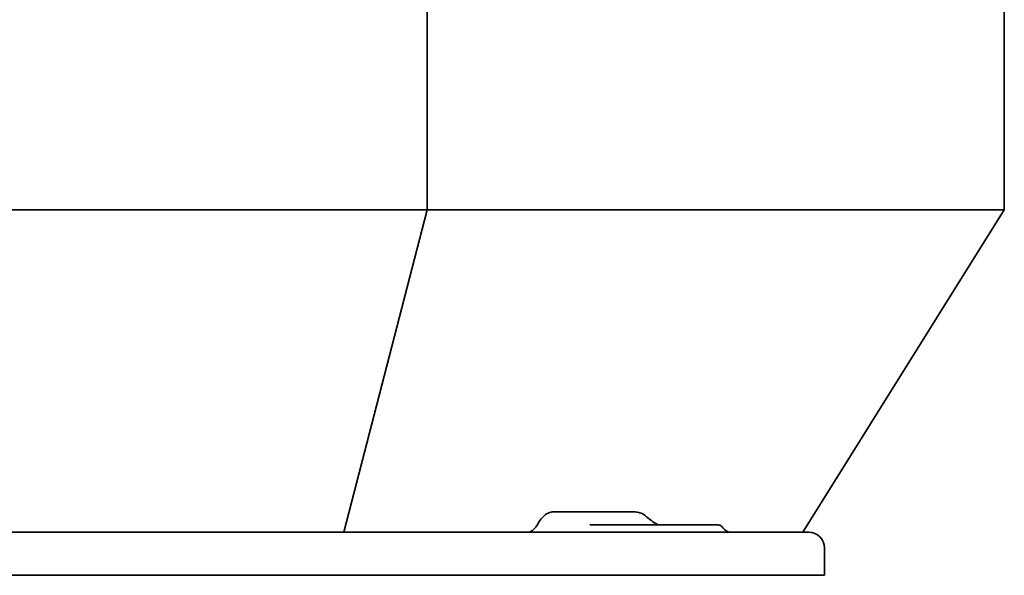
# Model space of a CAD drawing. Header units: millimetres. Extents: x 288 to 973, y 252 to 639.
# Tile 6 of 11: x 630 to 973, y 252 to 445. Entities that reach past the tile are written whole.
import ezdxf

# ---------------------------------------------------------------- set-up
doc = ezdxf.new("R2010")
doc.units = ezdxf.units.MM
doc.header["$LTSCALE"] = 3
doc.layers.add('Krawędzie widoczne(ISO)', color=7, linetype='Continuous', lineweight=35, true_color=0x262659)

msp = doc.modelspace()

# ---------------------------------------------------------------- linework, layer by layer
at = {"layer": 'Krawędzie widoczne(ISO)'}
for p, q in [((771.87, 588.75), (771.87, 379.25)), ((972.5, 588.75), (972.5, 379.25)), ((488.13, 379.25), (771.87, 379.25)), ((742.87, 267.25), (771.87, 379.25)), ((771.87, 379.25), (972.5, 379.25)), ((972.5, 379.25), (902.5, 267.25)), ((822.92, 274.25), (815.38, 274.25)), ((844.21, 274.25), (822.92, 274.25)), ((809.95, 269.47), (810.87, 270.94)), ((900, 267.25), (360, 267.25)), ((842.29, 269.75), (828.46, 269.75)), ((872.97, 269.75), (842.29, 269.75)), ((900, 267.25), (904.5, 267.25)), ((910, 261.75), (910, 252.25)), ((900, 252.25), (360, 252.25)), ((900, 252.25), (910, 252.25))]:
    msp.add_line(p, q, dxfattribs=at)
for centre, radius, start, end in [((877.3, 270.25), 3, 209.9994, 270), ((904.5, 261.75), 5.5, 0, 90)]:
    msp.add_arc(centre, radius, start, end, dxfattribs=at)
msp.add_ellipse((808.24, 270.25), major_axis=(-2, -2.8), ratio=0.537675, start_param=0.366097, end_param=1.675094, dxfattribs=at)
for points, knots in [([(810.87, 270.94), (811.26, 271.54), (811.74, 272.15), (812.86, 273.23), (813.35, 273.55), (813.98, 273.9), (814.28, 274.04), (814.86, 274.21), (815.13, 274.25), (815.38, 274.25)], [0, 0, 0, 0, 0.2206481, 0.2206481, 0.4663532, 0.4663532, 0.694839, 0.694839, 0.9064052, 0.9064052, 0.9064052, 0.9064052]), ([(844.21, 274.25), (844.75, 274.25), (845.31, 274.16), (846.36, 273.82), (846.87, 273.56), (847.42, 273.17), (847.52, 273.09), (847.61, 273.02)], [0, 0, 0, 0, 0.1669061, 0.1669061, 0.3386574, 0.3386574, 0.3746962, 0.3746962, 0.3746962, 0.3746962]), ([(850.47, 270.77), (851, 270.37), (851.63, 270.07), (852.54, 269.8), (852.88, 269.75), (853.11, 269.75)], [0, 0, 0, 0, 0.2477341, 0.2477341, 0.4171903, 0.4171903, 0.4171903, 0.4171903]), ([(872.97, 269.75), (873.08, 269.75), (873.19, 269.74), (873.41, 269.7), (873.51, 269.68), (873.81, 269.58), (874.01, 269.47), (874.39, 269.19), (874.57, 268.98), (874.7, 268.75)], [0, 0, 0, 0, 0.0331102, 0.0331102, 0.0653673, 0.0653673, 0.1286784, 0.1286784, 0.208479, 0.208479, 0.208479, 0.208479])]:
    msp.add_open_spline(points, degree=3, knots=knots, dxfattribs=at)
for points in [[(847.61, 273.02), (847.61, 273.02), (847.62, 273.02), (847.62, 273.01)], [(847.62, 273.01), (848.3, 272.47), (848.97, 271.93), (849.65, 271.4)], [(849.65, 271.4), (849.91, 271.19), (850.17, 270.99), (850.45, 270.79)]]:
    msp.add_open_spline(points, degree=3, dxfattribs=at)

doc.saveas('drawing.dxf')
